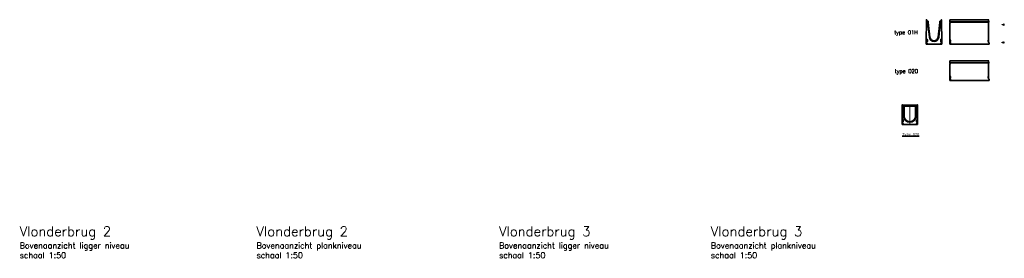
# Model space of a CAD drawing. Header units: metres. Extents: x 153805 to 212562, y 1698 to 57427.
# Tile 1 of 24: x 153805 to 179180, y 7564 to 13709. Entities that reach past the tile are written whole.
import ezdxf

# ---------------------------------------------------------------- set-up
doc = ezdxf.new("R2010")
doc.units = ezdxf.units.M
for name, color, linetype, lineweight in [('N-WE-RI-HWA_GOOT_LIJNGOOT-G gesloten', 1, 'Continuous', 35), ('N-WE-RI-HWA_GOOT_ROOSTERGOOT-G', 150, 'Continuous', 35), ('N-WE-SC-STAALVORM-G', 140, 'Continuous', 25), ('X-XX-AL-CONSTRUCTIELIJN-G', 7, 'Continuous', 18), ('X-XX-AL-VERWIJZING_DOORSNEDE-T35', 50, 'Continuous', 35)]:
    doc.layers.add(name, color=color, linetype=linetype, lineweight=lineweight)
doc.layers.add('tt00_tekst', color=7, linetype='Continuous')
doc.styles.add('NLCS-ISO-M20-T35', font='NLCS-ISO.ttf', dxfattribs={"height": 0.07})
doc.styles.add('ROMANS', font='romans.shx')

# ---------------------------------------------------------------- blocks, each defined once
blk = doc.blocks.new('FF S 300 type 020_drsn')
at = {"layer": 'N-WE-RI-HWA_GOOT_LIJNGOOT-G gesloten'}
for p, q in [((-991, 654), (-981, 2115)), ((-981, 2147), (-980, 2190)), ((-981, 2147), (-855, 2147)), ((-981, 2138), (-981, 2147)), ((-855, 2138), (-981, 2138)), ((-981, 2132), (-981, 2138)), ((-981, 2132), (-855, 2132)), ((-981, 2115), (-981, 2132)), ((-855, 2115), (-981, 2115)), ((-980, 2225), (-980, 2275)), ((-980, 2275), (-963, 2275)), ((-980, 2225), (-746, 2225)), ((-980, 2208), (-980, 2225)), ((-746, 2208), (-980, 2208)), ((-980, 2199), (-980, 2208)), ((-980, 2199), (-746, 2199)), ((-980, 2190), (-980, 2199)), ((-746, 2190), (-980, 2190)), ((-976, 2275), (-976, 2537)), ((-963, 2537), (-976, 2537)), ((-963, 2350), (-963, 2537)), ((-963, 2275), (-963, 2350)), ((-963, 2350), (-959, 2350)), ((-962, 2537), (-950, 2537)), ((-962, 2537), (-962, 2362)), ((-950, 2362), (-962, 2362)), ((-950, 2537), (-950, 2362)), ((-950, 2519), (-920, 2417)), ((-932, 2413), (-950, 2476)), ((-936, 2400), (-950, 2395)), ((-950, 2391), (-948, 2391)), ((-948, 2391), (-929, 2390)), ((-776, 2350), (-938, 2350)), ((-938, 2350), (-938, 2338)), ((-938, 2338), (-776, 2338)), ((-929, 2390), (-936, 2400)), ((-855, 2147), (-855, 2138)), ((-855, 2138), (-855, 2132)), ((-855, 2132), (-855, 2115)), ((-811, 1082), (-818, 2079)), ((-801, 2079), (-818, 2079)), ((-801, 2079), (-794, 1082)), ((-795, 2079), (-801, 2079)), ((-788, 1082), (-795, 2079)), ((-787, 2079), (-795, 2079)), ((-787, 2079), (-780, 1082)), ((-776, 2338), (-776, 2350)), ((-763, 2325), (-763, 2275)), ((-763, 2325), (-750, 2325)), ((-763, 2275), (-746, 2275)), ((-750, 2325), (-750, 2275)), ((-750, 2309), (-750, 2301)), ((-750, 2301), (-750, 2301)), ((-746, 2275), (-746, 2225)), ((-746, 2225), (-746, 2208)), ((-746, 2208), (-746, 2199)), ((-746, 2199), (-746, 2190)), ((-746, 2190), (-738, 1083)), ((746, 2190), (738, 1083)), ((746, 2275), (746, 2225)), ((746, 2275), (763, 2275)), ((980, 2225), (746, 2225)), ((746, 2225), (746, 2208)), ((746, 2208), (980, 2208)), ((746, 2208), (746, 2199)), ((980, 2199), (746, 2199)), ((746, 2199), (746, 2190)), ((746, 2190), (980, 2190)), ((750, 2325), (750, 2275)), ((763, 2325), (750, 2325)), ((750, 2309), (750, 2301)), ((750, 2301), (750, 2301)), ((763, 2275), (763, 2325)), ((776, 2350), (938, 2350)), ((776, 2338), (776, 2350)), ((776, 2338), (938, 2338)), ((787, 2079), (780, 1082)), ((787, 2079), (795, 2079)), ((788, 1082), (795, 2079)), ((801, 2079), (794, 1082)), ((795, 2079), (801, 2079)), ((801, 2079), (818, 2079)), ((811, 1082), (818, 2079)), ((855, 2147), (855, 2138)), ((981, 2147), (855, 2147)), ((855, 2138), (855, 2132)), ((855, 2138), (981, 2138)), ((855, 2132), (855, 2115)), ((981, 2132), (855, 2132)), ((855, 2115), (981, 2115)), ((950, 2519), (920, 2417)), ((929, 2390), (936, 2400)), ((948, 2391), (929, 2390)), ((932, 2413), (950, 2476)), ((936, 2400), (950, 2395)), ((938, 2350), (938, 2338)), ((948, 2391), (950, 2391)), ((962, 2537), (950, 2537)), ((950, 2537), (950, 2362)), ((950, 2362), (962, 2362)), ((963, 2350), (959, 2350)), ((962, 2537), (962, 2362)), ((963, 2350), (963, 2537)), ((963, 2537), (976, 2537)), ((963, 2350), (963, 2275)), ((963, 2275), (980, 2275)), ((976, 2275), (976, 2537)), ((980, 2225), (980, 2275)), ((980, 2208), (980, 2225)), ((980, 2199), (980, 2208)), ((980, 2190), (980, 2199)), ((981, 2147), (980, 2190)), ((981, 2138), (981, 2147)), ((981, 2132), (981, 2138)), ((981, 2115), (981, 2132)), ((991, 654), (981, 2115)), ((-994, 197), (-996, 0)), ((-996, 0), (-798, 0)), ((-994, 292), (-993, 316)), ((-911, 292), (-994, 292)), ((-994, 268), (-994, 292)), ((-994, 268), (-727, 0)), ((-994, 243), (-994, 268)), ((-753, 0), (-994, 243)), ((-994, 223), (-994, 243)), ((-994, 223), (-773, 0)), ((-994, 197), (-994, 223)), ((-798, 0), (-994, 197)), ((-993, 358), (-992, 457)), ((-993, 358), (-939, 358)), ((-993, 320), (-993, 358)), ((-915, 320), (-993, 320)), ((-993, 316), (-993, 320)), ((-993, 316), (-911, 316)), ((-992, 578), (-991, 654)), ((-917, 578), (-992, 578)), ((-992, 470), (-992, 578)), ((-992, 470), (-935, 470)), ((-992, 457), (-992, 470)), ((-939, 457), (-992, 457)), ((-991, 654), (-912, 654)), ((-939, 457), (-935, 470)), ((-925, 460), (-939, 457)), ((-939, 358), (-939, 457)), ((-915, 320), (-939, 358)), ((-939, 358), (-901, 335)), ((-929, 487), (-917, 578)), ((-911, 316), (-915, 320)), ((-911, 316), (-911, 292)), ((-897, 510), (-901, 477)), ((-901, 477), (-901, 335)), ((-901, 335), (-897, 330)), ((-897, 573), (-881, 578)), ((-897, 510), (-873, 510)), ((-897, 330), (-897, 510)), ((-897, 330), (-873, 330)), ((-873, 510), (-873, 330)), ((-794, 1082), (-811, 1082)), ((-773, 0), (-798, 0)), ((-788, 1082), (-794, 1082)), ((-780, 1082), (-788, 1082)), ((-773, 0), (-753, 0)), ((-727, 0), (-753, 0)), ((727, 0), (-727, 0)), ((994, 268), (727, 0)), ((727, 0), (753, 0)), ((753, 0), (994, 243)), ((773, 0), (753, 0)), ((994, 223), (773, 0)), ((773, 0), (798, 0)), ((780, 1082), (788, 1082)), ((788, 1082), (794, 1082)), ((794, 1082), (811, 1082)), ((798, 0), (994, 197)), ((996, 0), (798, 0)), ((873, 510), (873, 330)), ((897, 510), (873, 510)), ((897, 330), (873, 330)), ((897, 573), (881, 578)), ((897, 330), (897, 510)), ((897, 510), (901, 477)), ((901, 335), (897, 330)), ((901, 477), (901, 335)), ((939, 358), (901, 335)), ((911, 316), (915, 320)), ((911, 316), (911, 292)), ((993, 316), (911, 316)), ((911, 292), (994, 292)), ((991, 654), (912, 654)), ((915, 320), (939, 358)), ((915, 320), (993, 320)), ((917, 578), (992, 578)), ((929, 487), (917, 578)), ((925, 460), (939, 457)), ((992, 470), (935, 470)), ((939, 457), (935, 470)), ((939, 358), (939, 457)), ((939, 457), (992, 457)), ((993, 358), (939, 358)), ((992, 578), (991, 654)), ((992, 470), (992, 578)), ((992, 457), (992, 470)), ((993, 358), (992, 457)), ((993, 320), (993, 358)), ((993, 316), (993, 320)), ((994, 292), (993, 316)), ((994, 268), (994, 292)), ((994, 243), (994, 268)), ((994, 223), (994, 243)), ((994, 197), (994, 223)), ((994, 197), (996, 0))]:
    blk.add_line(p, q, dxfattribs=at)
for centre, radius, start, end in [((-963, 2537), 12.8, 0, 180), ((963, 2537), 12.8, 0, 180), ((-963, 2537), 0.25, 0, 180), ((-938, 2362), 25, 180, 210), ((-938, 2362), 25, 210.06631, 270), ((-938, 2362), 12.5, 180, 270), ((-944, 2410), 12.5, 306.8699, 16.12457), ((-944, 2410), 25, 306.8699, 16.38957), ((-855, 2079), 68.3, 0.4, 90), ((-855, 2079), 59.6, 0.4, 90), ((-855, 2079), 53.8, 0.4, 90), ((-855, 2079), 36.5, 0.4, 90), ((-776, 2325), 25, 0, 90), ((-776, 2325), 12.6, 0, 90), ((776, 2325), 25, 90, 180), ((776, 2325), 12.6, 90, 180), ((855, 2079), 68.3, 90, 179.6), ((855, 2079), 59.6, 90, 179.6), ((855, 2079), 53.8, 90, 179.6), ((855, 2079), 36.5, 90, 179.6), ((944, 2410), 25, 163.61043, 233.1301), ((944, 2410), 12.5, 163.87543, 233.1301), ((938, 2362), 12.5, 270, 0), ((938, 2362), 25, 270, 329.93369), ((938, 2362), 25, 330, 0), ((963, 2537), 0.25, 0, 180), ((-1014, 382), 118, 41.48708, 48.51292), ((-931, 437), 49.9, 52.49185, 87.50815), ((-925, 505), 74.1, 68.02015, 83.95918), ((-917, 337), 16.4, 277.47445, 352.52555), ((-1419, 521), 524, 5.75865, 14.67628), ((-1251, 470), 386, 16.19596, 28.38631), ((0, 1088), 811, 180.4, 359.6), ((0, 1088), 794, 180.4, 359.6), ((0, 1088), 788, 180.4, 359.6), ((0, 1088), 780, 180.4, 359.6), ((0, 1088), 738, 180.4, 359.6), ((1251, 470), 386, 151.61369, 163.80404), ((1419, 521), 524, 165.32372, 174.24135), ((925, 505), 74.1, 96.04082, 111.97985), ((931, 437), 49.9, 92.49185, 127.50815), ((917, 337), 16.4, 187.47445, 262.52555), ((1014, 382), 118, 131.48708, 138.51292)]:
    blk.add_arc(centre, radius, start, end, dxfattribs=at)
for centre, major_axis, ratio, start_param, end_param in [((-939, 496), (0, 27.5), 0.3639702, 3.4906585, 4.3633231), ((-939, 486), (40, 0), 0.6868694, 5.0614548, 5.9341195), ((-1003, 654), (0, 220), 0.4136025, 4.3633231, 4.712389), ((-916, 335), (-31.8, 31.8), 0.8891265, 2.4148176, 3.8683677), ((-916, 335), (16.1, -16.1), 0.6590564, 5.5564103, 7.0099604), ((-932, 458), (20, 152), 0.1953565, 5.0845216, 5.593869), ((-932, 458), (21, 161), 0.3394005, 5.0845216, 5.593869), ((932, 458), (-21, 161), 0.3394005, 0.6893163, 1.1986637), ((916, 335), (31.8, 31.8), 0.8891265, 2.4148176, 3.8683677), ((932, 458), (-20, 152), 0.1953565, 0.6893163, 1.1986637), ((916, 335), (16.1, 16.1), 0.6590564, 2.4148176, 3.8683677), ((939, 486), (40, 0), 0.6868694, 3.4906585, 4.3633231), ((1003, 654), (0, 220), 0.4136025, 1.5707963, 1.9198622), ((939, 496), (0, 27.5), 0.3639702, 1.9198622, 2.7925268)]:
    blk.add_ellipse(centre, major_axis=major_axis, ratio=ratio, start_param=start_param, end_param=end_param, dxfattribs=at)
at = {"layer": 'X-XX-AL-CONSTRUCTIELIJN-G'}
for p, q in [((0, 2550), (0, 0)), ((-750, 2350), (750, 2350))]:
    blk.add_line(p, q, dxfattribs=at)

msp = doc.modelspace()

# ---------------------------------------------------------------- linework, layer by layer
at = {"flags": 128}
msp.add_lwpolyline([(176598.2, 11227.7, 0.9930429), (176893.4, 11227.7), (176894.9, 11449.2), (176895, 11466.1), (176895.9, 11466.1), (176895.9, 11476.1), (176895.9, 11476.1), (176595.6, 11475.9), (176595.7, 11466.1), (176596.5, 11466.1), (176596.6, 11449.2)], format="xyb", close=True, dxfattribs=at)
at = {"layer": 'N-WE-RI-HWA_GOOT_ROOSTERGOOT-G'}
for p, q in [((177176.4, 13706.5), (177174, 13706.5)), ((177174, 13654), (177174, 13706.5)), ((177176.4, 13669), (177176.4, 13706.5)), ((177176.6, 13706.5), (177176.6, 13671.4)), ((177176.6, 13706.5), (177179, 13706.5)), ((177179, 13706.5), (177179, 13671.4)), ((177185.1, 13682.5), (177179, 13702.8)), ((177553, 13682.5), (177559, 13702.8)), ((177561.4, 13706.5), (177559, 13706.5)), ((177559, 13706.5), (177559, 13671.4)), ((177561.4, 13706.5), (177561.4, 13671.4)), ((177561.6, 13706.5), (177564, 13706.5)), ((177561.6, 13669), (177561.6, 13706.5)), ((177564, 13654), (177564, 13706.5)), ((178026.8, 13707.9), (177779.6, 13707.9)), ((177779.6, 13705.4), (177779.6, 13707.9)), ((177779.6, 13653), (177779.6, 13705.4)), ((177779.6, 13705.4), (178776.6, 13705.4)), ((178026.8, 13707.9), (178028.1, 13706.4)), ((178028.1, 13706.4), (178029.3, 13707.9)), ((178526.8, 13707.9), (178029.3, 13707.9)), ((178776.6, 13707.9), (178529.3, 13707.9)), ((178776.6, 13705.4), (178776.6, 13707.9)), ((178776.6, 13653), (178776.6, 13705.4)), ((178777.8, 13703.9), (178776.6, 13705.4)), ((178779.1, 13705.4), (178777.8, 13703.9)), ((177170.4, 13209.7), (177173.3, 13622)), ((177173.3, 13625.5), (177173.4, 13626.6)), ((177200.9, 13625.5), (177173.3, 13625.5)), ((177173.3, 13625.5), (177173.3, 13622)), ((177173.3, 13622), (177200.9, 13622)), ((177173.4, 13638.8), (177173.5, 13640.5)), ((177220.3, 13638.8), (177173.4, 13638.8)), ((177173.4, 13638.8), (177173.4, 13637)), ((177173.4, 13637), (177220.5, 13637)), ((177173.4, 13628.4), (177173.4, 13637)), ((177200.9, 13628.4), (177173.4, 13628.4)), ((177173.4, 13628.4), (177173.4, 13626.6)), ((177173.4, 13626.6), (177200.9, 13626.6)), ((177173.5, 13654), (177176.4, 13654)), ((177173.5, 13647.3), (177173.5, 13654)), ((177173.5, 13644), (177173.5, 13647.3)), ((177219.7, 13644), (177173.5, 13644)), ((177173.5, 13644), (177173.5, 13640.5)), ((177173.5, 13640.5), (177220.1, 13640.5)), ((177176.4, 13654), (177176.4, 13669)), ((177176.4, 13669), (177177.2, 13669)), ((177179, 13671.4), (177176.6, 13671.4)), ((177178.6, 13667.5), (177178.6, 13667.5)), ((177179, 13701.3), (177185.1, 13682.5)), ((177182.8, 13681.8), (177179, 13693.7)), ((177181.9, 13678.9), (177179, 13678)), ((177179, 13677.2), (177179.4, 13677.2)), ((177179.4, 13677.2), (177183.3, 13677)), ((177180.6, 13666.6), (177181.3, 13666.6)), ((177181.4, 13669), (177181.4, 13666.6)), ((177214.2, 13669), (177181.4, 13669)), ((177214.2, 13666.6), (177181.4, 13666.6)), ((177181.5, 13666.5), (177213.9, 13666.5)), ((177183.3, 13677), (177181.9, 13678.9)), ((177190.5, 13666.6), (177190.5, 13666.5)), ((177192.8, 13666.5), (177192.8, 13666.6)), ((177194.6, 13666.6), (177194.6, 13666.5)), ((177200.9, 13626.6), (177200.9, 13628.4)), ((177200.9, 13626.6), (177200.9, 13625.5)), ((177200.9, 13625.5), (177200.9, 13622)), ((177202.6, 13666.5), (177202.6, 13666.6)), ((177206.6, 13666.5), (177206.6, 13666.6)), ((177211.6, 13615.9), (177208.2, 13615.5)), ((177208.2, 13615.5), (177249.4, 13256)), ((177212.8, 13616.1), (177211.6, 13615.9)), ((177252.8, 13256.4), (177211.6, 13615.9)), ((177212.7, 13666.5), (177212.7, 13666.6)), ((177212.8, 13616.1), (177214.5, 13616.3)), ((177212.8, 13616.1), (177253.9, 13256.6)), ((177213.7, 13666.5), (177213.7, 13666.6)), ((177214.2, 13666.6), (177214.2, 13669)), ((177255.7, 13256.8), (177214.5, 13616.3)), ((177216.2, 13665.1), (177216.5, 13665.1)), ((177216.4, 13664), (177216.4, 13654)), ((177216.4, 13654), (177219.4, 13654)), ((177216.5, 13663.6), (177216.5, 13663.9)), ((177216.6, 13663.6), (177216.5, 13663.6)), ((177216.5, 13659.3), (177216.6, 13659.3)), ((177216.5, 13654), (177216.5, 13659.3)), ((177216.6, 13664.2), (177219, 13664.2)), ((177216.6, 13664.2), (177216.6, 13654)), ((177219, 13664.2), (177219, 13654)), ((177219.4, 13654), (177219.4, 13647.3)), ((177219.4, 13647.3), (177219.7, 13644)), ((177220.1, 13640.5), (177219.7, 13644)), ((177220.1, 13640.5), (177220.3, 13638.8)), ((177220.5, 13637), (177220.3, 13638.8)), ((177220.5, 13637), (177264, 13257.7)), ((177517.5, 13637), (177474.1, 13257.7)), ((177482.4, 13256.8), (177523.6, 13616.3)), ((177525.3, 13616.1), (177484.1, 13256.6)), ((177485.3, 13256.4), (177526.4, 13615.9)), ((177529.9, 13615.5), (177488.7, 13256)), ((177517.5, 13637), (177517.7, 13638.8)), ((177564.6, 13637), (177517.5, 13637)), ((177517.9, 13640.5), (177517.7, 13638.8)), ((177517.7, 13638.8), (177564.6, 13638.8)), ((177517.9, 13640.5), (177518.3, 13644)), ((177564.6, 13640.5), (177517.9, 13640.5)), ((177518.7, 13647.3), (177518.3, 13644)), ((177518.3, 13644), (177564.6, 13644)), ((177518.7, 13654), (177518.7, 13647.3)), ((177518.7, 13654), (177521.6, 13654)), ((177521.4, 13664.2), (177519, 13664.2)), ((177519, 13664.2), (177519, 13654)), ((177521.4, 13664.2), (177521.4, 13654)), ((177521.6, 13663.6), (177521.4, 13663.6)), ((177521.4, 13659.3), (177521.6, 13659.3)), ((177521.6, 13665.1), (177521.9, 13665.1)), ((177521.6, 13654), (177521.6, 13664)), ((177521.6, 13663.9), (177521.6, 13663.6)), ((177521.6, 13659.3), (177521.6, 13654)), ((177525.3, 13616.1), (177523.6, 13616.3)), ((177523.8, 13666.6), (177523.8, 13669)), ((177523.8, 13669), (177556.6, 13669)), ((177523.8, 13666.6), (177556.6, 13666.6)), ((177524.1, 13666.5), (177556.5, 13666.5)), ((177524.3, 13666.5), (177524.3, 13666.6)), ((177525.3, 13666.5), (177525.3, 13666.6)), ((177525.3, 13616.1), (177526.4, 13615.9)), ((177526.4, 13615.9), (177529.9, 13615.5)), ((177531.5, 13666.5), (177531.5, 13666.6)), ((177535.4, 13666.5), (177535.4, 13666.6)), ((177537.1, 13626.6), (177537.1, 13628.4)), ((177537.1, 13628.4), (177564.7, 13628.4)), ((177537.1, 13626.6), (177537.1, 13625.5)), ((177564.7, 13626.6), (177537.1, 13626.6)), ((177537.1, 13625.5), (177564.7, 13625.5)), ((177537.1, 13625.5), (177537.1, 13622)), ((177564.7, 13622), (177537.1, 13622)), ((177543.4, 13666.6), (177543.4, 13666.5)), ((177545.2, 13666.5), (177545.2, 13666.6)), ((177547.6, 13666.5), (177547.6, 13666.6)), ((177559, 13701.3), (177553, 13682.5)), ((177554.7, 13677), (177556.2, 13678.9)), ((177558.7, 13677.2), (177554.7, 13677)), ((177555.3, 13681.8), (177559, 13693.7)), ((177556.2, 13678.9), (177559, 13678)), ((177556.6, 13669), (177556.6, 13666.6)), ((177557.4, 13666.6), (177556.8, 13666.6)), ((177558.7, 13677.2), (177559, 13677.2)), ((177559, 13671.4), (177561.4, 13671.4)), ((177559.5, 13667.5), (177559.5, 13667.5)), ((177561.6, 13669), (177560.9, 13669)), ((177561.6, 13669), (177561.6, 13654)), ((177561.6, 13654), (177564.6, 13654)), ((177564.6, 13647.3), (177564.6, 13654)), ((177564.6, 13644), (177564.6, 13647.3)), ((177564.6, 13644), (177564.6, 13640.5)), ((177564.6, 13638.8), (177564.6, 13640.5)), ((177564.6, 13638.8), (177564.6, 13637)), ((177564.7, 13628.4), (177564.6, 13637)), ((177564.7, 13628.4), (177564.7, 13626.6)), ((177564.7, 13625.5), (177564.7, 13626.6)), ((177564.7, 13625.5), (177564.7, 13622)), ((177567.6, 13209.7), (177564.7, 13622)), ((177779.1, 13667.9), (177779.6, 13667.9)), ((177779.1, 13667.9), (177779.1, 13653)), ((178777.1, 13653), (177779.1, 13653)), ((177779.1, 13646.2), (177779.1, 13653)), ((177779.1, 13642.9), (177779.1, 13646.2)), ((177779.1, 13646.2), (178777.1, 13646.2)), ((177780.1, 13208.7), (177780.1, 13621)), ((177784.1, 13637.7), (177781.1, 13639.5)), ((177782.1, 13624.4), (177784.1, 13625.6)), ((177785.1, 13627.3), (177785.1, 13636)), ((178771.1, 13627.3), (178771.1, 13636)), ((178772.1, 13637.7), (178775.1, 13639.5)), ((178774.1, 13624.4), (178772.1, 13625.6)), ((178776.1, 13208.7), (178776.1, 13621)), ((178776.6, 13667.9), (178777.1, 13667.9)), ((178777.1, 13653), (178777.1, 13667.9)), ((178777.1, 13646.2), (178777.1, 13653)), ((178777.1, 13642.9), (178777.1, 13646.2)), ((177170.3, 13194.7), (177170.4, 13209.7)), ((177170.4, 13209.7), (177190.3, 13209.7)), ((177252.8, 13256.4), (177249.4, 13256)), ((177253.9, 13256.6), (177252.8, 13256.4)), ((177253.9, 13256.6), (177255.7, 13256.8)), ((177484.1, 13256.6), (177482.4, 13256.8)), ((177484.1, 13256.6), (177485.3, 13256.4)), ((177485.3, 13256.4), (177488.7, 13256)), ((177567.6, 13209.7), (177547.8, 13209.7)), ((177567.7, 13194.7), (177567.6, 13209.7)), ((177780.1, 13208.7), (177780.1, 13193.5)), ((178776.1, 13208.7), (178776.1, 13193.5)), ((177169.5, 13079), (177169.8, 13113.4)), ((177204, 13079), (177169.5, 13079)), ((177169.9, 13127.6), (177169.8, 13122.5)), ((177169.8, 13122.5), (177213, 13079)), ((177169.8, 13118.6), (177169.8, 13122.5)), ((177209.1, 13079), (177169.8, 13118.6)), ((177169.8, 13118.6), (177169.8, 13113.4)), ((177169.8, 13113.4), (177204, 13079)), ((177169.9, 13137.5), (177170, 13142.2)), ((177190.5, 13137.5), (177169.9, 13137.5)), ((177169.9, 13127.6), (177169.9, 13137.5)), ((177218.2, 13079), (177169.9, 13127.6)), ((177170, 13150.6), (177170.2, 13170.3)), ((177170, 13150.6), (177184.9, 13150.6)), ((177170, 13143.1), (177170, 13150.6)), ((177189.6, 13143.1), (177170, 13143.1)), ((177170, 13142.2), (177170, 13143.1)), ((177170, 13142.2), (177190.5, 13142.2)), ((177170.2, 13173), (177170.3, 13194.7)), ((177170.2, 13173), (177185.6, 13173)), ((177170.2, 13170.3), (177170.2, 13173)), ((177184.9, 13170.3), (177170.2, 13170.3)), ((177189.2, 13194.7), (177170.3, 13194.7)), ((177184.9, 13170.3), (177185.6, 13173)), ((177187.6, 13171), (177184.9, 13170.3)), ((177184.9, 13150.6), (177184.9, 13170.3)), ((177189.6, 13143.1), (177184.9, 13150.6)), ((177184.9, 13150.6), (177192.4, 13145.9)), ((177186.8, 13176.3), (177189.2, 13194.7)), ((177190.5, 13142.2), (177189.6, 13143.1)), ((177190.5, 13142.2), (177190.5, 13137.5)), ((177193.3, 13181), (177192.4, 13174.3)), ((177192.4, 13174.3), (177192.4, 13145.9)), ((177192.4, 13145.9), (177193.3, 13145)), ((177193.2, 13193.7), (177196.5, 13194.5)), ((177193.3, 13181), (177198, 13181)), ((177193.3, 13145), (177193.3, 13181)), ((177193.3, 13145), (177198, 13145)), ((177198, 13181), (177198, 13145)), ((177204, 13079), (177209.1, 13079)), ((177209.1, 13079), (177213, 13079)), ((177213, 13079), (177218.2, 13079)), ((177218.2, 13079), (177519.9, 13079)), ((177519.9, 13079), (177568.2, 13127.6)), ((177525, 13079), (177519.9, 13079)), ((177568.2, 13122.5), (177525, 13079)), ((177528.9, 13079), (177525, 13079)), ((177528.9, 13079), (177568.3, 13118.6)), ((177534.1, 13079), (177528.9, 13079)), ((177568.3, 13113.4), (177534.1, 13079)), ((177534.1, 13079), (177568.5, 13079)), ((177544.8, 13181), (177540.1, 13181)), ((177540.1, 13181), (177540.1, 13145)), ((177544.8, 13145), (177540.1, 13145)), ((177544.9, 13193.7), (177541.5, 13194.5)), ((177544.8, 13145), (177544.8, 13181)), ((177544.8, 13181), (177545.6, 13174.3)), ((177545.6, 13145.9), (177544.8, 13145)), ((177545.6, 13174.3), (177545.6, 13145.9)), ((177553.2, 13150.6), (177545.6, 13145.9)), ((177547.6, 13142.2), (177548.5, 13143.1)), ((177547.6, 13142.2), (177547.6, 13137.5)), ((177568.1, 13142.2), (177547.6, 13142.2)), ((177547.6, 13137.5), (177568.1, 13137.5)), ((177548.5, 13143.1), (177553.2, 13150.6)), ((177548.5, 13143.1), (177568.1, 13143.1)), ((177548.9, 13194.7), (177567.7, 13194.7)), ((177551.3, 13176.3), (177548.9, 13194.7)), ((177550.4, 13171), (177553.2, 13170.3)), ((177567.9, 13173), (177552.5, 13173)), ((177553.2, 13170.3), (177552.5, 13173)), ((177553.2, 13150.6), (177553.2, 13170.3)), ((177553.2, 13170.3), (177567.9, 13170.3)), ((177568, 13150.6), (177553.2, 13150.6)), ((177567.9, 13173), (177567.7, 13194.7)), ((177567.9, 13170.3), (177567.9, 13173)), ((177568, 13150.6), (177567.9, 13170.3)), ((177568.1, 13143.1), (177568, 13150.6)), ((177568.1, 13142.2), (177568.1, 13143.1)), ((177568.1, 13137.5), (177568.1, 13142.2)), ((177568.2, 13127.6), (177568.1, 13137.5)), ((177568.2, 13127.6), (177568.2, 13122.5)), ((177568.3, 13118.6), (177568.2, 13122.5)), ((177568.3, 13118.6), (177568.3, 13113.4)), ((177568.5, 13079), (177568.3, 13113.4)), ((177780.1, 13193.5), (177780.1, 13180)), ((177783.4, 13180), (177780.1, 13180)), ((177780.1, 13180), (177780.1, 13144)), ((177783.4, 13144), (177780.1, 13144)), ((177780.1, 13144), (177780.1, 13136.4)), ((177780.1, 13131.6), (177780.1, 13136.4)), ((177780.1, 13131.6), (177780.1, 13077.9)), ((177780.1, 13077.9), (177782.4, 13077.9)), ((177788.7, 13122.5), (177782.4, 13126.5)), ((177782.4, 13077.9), (177782.4, 13126.5)), ((177788.7, 13077.9), (177782.4, 13077.9)), ((177790.6, 13172), (177782.7, 13193.6)), ((177783.4, 13180), (177785.8, 13173.3)), ((177783.4, 13144), (177783.4, 13180)), ((177785.8, 13144.8), (177783.4, 13144)), ((177783.4, 13141.1), (177785.8, 13142)), ((177785.8, 13173.3), (177785.8, 13144.8)), ((177785.8, 13173.3), (177790.6, 13170)), ((177788.7, 13122.5), (177788.7, 13077.9)), ((177788.7, 13077.9), (177791.1, 13077.9)), ((177791.1, 13149.5), (177791.1, 13169.3)), ((177791.1, 13117.4), (177791.1, 13077.9)), ((177791.1, 13077.9), (178787.1, 13077.9)), ((178765.1, 13149.5), (178765.1, 13169.3)), ((178765.6, 13172), (178773.4, 13193.6)), ((178770.3, 13173.3), (178765.6, 13170)), ((178772.8, 13180), (178770.3, 13173.3)), ((178770.3, 13173.3), (178770.3, 13144.8)), ((178770.3, 13144.8), (178772.8, 13144)), ((178772.8, 13141.1), (178770.3, 13142)), ((178772.8, 13144), (178772.8, 13180)), ((178772.8, 13180), (178776.1, 13180)), ((178772.8, 13144), (178776.1, 13144)), ((178776.1, 13193.5), (178776.1, 13180)), ((178776.1, 13180), (178776.1, 13144)), ((178776.1, 13144), (178776.1, 13136.4)), ((178776.1, 13126.6), (178776.1, 13136.4)), ((178784.7, 13117.5), (178778.4, 13121.5)), ((178787.1, 13077.9), (178787.1, 13112.4)), ((177779.2, 12611.7), (177779.7, 12611.7)), ((177779.2, 12611.7), (177779.2, 12596.7)), ((177779.2, 12586.7), (177779.2, 12596.7)), ((178777.2, 12596.7), (177779.2, 12596.7)), ((178027, 12651.7), (177779.7, 12651.7)), ((177779.7, 12649.2), (177779.7, 12651.7)), ((177779.7, 12649.2), (178776.7, 12649.2)), ((177779.7, 12596.7), (177779.7, 12649.2)), ((177780.2, 12272.4), (177780.2, 12564.7)), ((177784.2, 12581.5), (177781.2, 12583.2)), ((177782.2, 12568.2), (177784.2, 12569.3)), ((177785.2, 12571.1), (177785.2, 12579.8)), ((178027, 12651.7), (178028.2, 12650.2)), ((178028.2, 12650.2), (178029.5, 12651.7)), ((178527, 12651.7), (178029.5, 12651.7)), ((178776.7, 12651.7), (178529.5, 12651.7)), ((178771.2, 12571.1), (178771.2, 12579.8)), ((178772.2, 12581.5), (178775.2, 12583.2)), ((178774.2, 12568.2), (178772.2, 12569.3)), ((178776.2, 12272.4), (178776.2, 12564.7)), ((178776.7, 12649.2), (178776.7, 12651.7)), ((178778, 12647.7), (178776.7, 12649.2)), ((178776.7, 12596.7), (178776.7, 12649.2)), ((178776.7, 12611.7), (178777.2, 12611.7)), ((178777.2, 12596.7), (178777.2, 12611.7)), ((178777.2, 12586.7), (178777.2, 12596.7)), ((178779.2, 12649.2), (178778, 12647.7)), ((177780.2, 12272.4), (177780.2, 12257.3)), ((177780.2, 12257.3), (177780.2, 12243.7)), ((177783.5, 12243.7), (177780.2, 12243.7)), ((177780.2, 12243.7), (177780.2, 12207.7)), ((177783.5, 12207.7), (177780.2, 12207.7)), ((177780.2, 12207.7), (177780.2, 12200.2)), ((177780.2, 12195.3), (177780.2, 12200.2)), ((177780.2, 12195.3), (177780.2, 12141.7)), ((177788.9, 12186.3), (177782.6, 12190.2)), ((177782.6, 12141.7), (177782.6, 12190.2)), ((177790.8, 12235.8), (177782.9, 12257.4)), ((177783.5, 12243.7), (177786, 12237)), ((177783.5, 12207.7), (177783.5, 12243.7)), ((177786, 12208.6), (177783.5, 12207.7)), ((177783.5, 12204.9), (177786, 12205.8)), ((177786, 12237), (177786, 12208.6)), ((177786, 12237), (177790.8, 12233.7)), ((177788.9, 12186.3), (177788.9, 12141.7)), ((177791.2, 12213.3), (177791.2, 12233)), ((177791.2, 12181.1), (177791.2, 12141.7)), ((178765.2, 12213.3), (178765.2, 12233)), ((178765.7, 12235.8), (178773.6, 12257.4)), ((178770.5, 12237), (178765.7, 12233.7)), ((178773, 12243.7), (178770.5, 12237)), ((178770.5, 12237), (178770.5, 12208.6)), ((178770.5, 12208.6), (178773, 12207.7)), ((178773, 12204.9), (178770.5, 12205.8)), ((178773, 12207.7), (178773, 12243.7)), ((178773, 12243.7), (178776.2, 12243.7)), ((178773, 12207.7), (178776.2, 12207.7)), ((178776.2, 12272.4), (178776.2, 12257.3)), ((178776.2, 12257.3), (178776.2, 12243.7)), ((178776.2, 12243.7), (178776.2, 12207.7)), ((178776.2, 12207.7), (178776.2, 12200.2)), ((178776.2, 12190.3), (178776.2, 12200.2)), ((178784.9, 12181.3), (178778.6, 12185.2)), ((177780.2, 12141.7), (177782.6, 12141.7)), ((177788.9, 12141.7), (177782.6, 12141.7)), ((177788.9, 12141.7), (177791.2, 12141.7)), ((177791.2, 12141.7), (178787.2, 12141.7)), ((178787.2, 12141.7), (178787.2, 12176.1))]:
    msp.add_line(p, q, dxfattribs=at)
at = {"layer": 'N-WE-RI-HWA_GOOT_ROOSTERGOOT-G', "flags": 128}
for points in [[(177781.4, 13192.6), (177781.1, 13192.7), (177780.9, 13192.8), (177780.6, 13192.9), (177780.4, 13193), (177780.3, 13193.2), (177780.2, 13193.3), (177780.1, 13193.4), (177780.1, 13193.5)], [(177785.8, 13142), (177785.9, 13142.1), (177786, 13142.2), (177786.1, 13142.4), (177786.1, 13142.7), (177786.2, 13143), (177786.1, 13143.3), (177786.1, 13143.6), (177786, 13144), (177785.9, 13144.4), (177785.8, 13144.8)], [(178770.3, 13142), (178770.2, 13142.1), (178770.1, 13142.2), (178770.1, 13142.4), (178770, 13142.7), (178770, 13143), (178770, 13143.3), (178770.1, 13143.6), (178770.1, 13144), (178770.2, 13144.4), (178770.3, 13144.8)], [(178774.7, 13192.6), (178775, 13192.7), (178775.3, 13192.8), (178775.5, 13192.9), (178775.7, 13193), (178775.9, 13193.2), (178776, 13193.3), (178776.1, 13193.4), (178776.1, 13193.5)], [(177781.6, 12256.4), (177781.3, 12256.5), (177781, 12256.6), (177780.8, 12256.7), (177780.6, 12256.8), (177780.4, 12256.9), (177780.3, 12257), (177780.3, 12257.1), (177780.2, 12257.3)], [(177786, 12205.8), (177786.1, 12205.9), (177786.2, 12206), (177786.3, 12206.2), (177786.3, 12206.4), (177786.3, 12206.7), (177786.3, 12207), (177786.3, 12207.4), (177786.2, 12207.8), (177786.1, 12208.2), (177786, 12208.6)], [(178770.5, 12205.8), (178770.4, 12205.9), (178770.3, 12206), (178770.2, 12206.2), (178770.2, 12206.4), (178770.2, 12206.7), (178770.2, 12207), (178770.2, 12207.4), (178770.3, 12207.8), (178770.4, 12208.2), (178770.5, 12208.6)], [(178774.9, 12256.4), (178775.2, 12256.5), (178775.5, 12256.6), (178775.7, 12256.7), (178775.9, 12256.8), (178776, 12256.9), (178776.2, 12257), (178776.2, 12257.1), (178776.2, 12257.3)]]:
    msp.add_lwpolyline(points, dxfattribs=at)
at = {"layer": 'N-WE-RI-HWA_GOOT_ROOSTERGOOT-G'}
for centre, radius, start, end in [((177176.5, 13706.5), 2.5, 0, 180), ((177176.5, 13706.5), 0.1, 0, 180), ((177561.5, 13706.5), 2.5, 0, 180), ((177561.5, 13706.5), 0.1, 0, 180), ((177181.4, 13671.4), 4.8, 180, 270), ((177181.5, 13671.5), 4.99, 210.06631, 270), ((177181.4, 13671.4), 2.4, 180, 270), ((177181.4, 13665.5), 1.1, 97.73163, 110.10651), ((177181.4, 13665.5), 1.1, 89.99998, 97.73163), ((177180.3, 13681), 2.6, 306.8699, 17.56836), ((177180.3, 13681), 5, 306.8699, 17.89341), ((177190.5, 13664.1), 2.5, 90, 105.42057), ((177200.9, 13614.7), 13.7, 6.53, 90), ((177200.9, 13614.7), 11.9, 6.53, 90), ((177200.9, 13614.7), 10.8, 6.53, 90), ((177200.9, 13614.7), 7.3, 6.53, 90), ((177213.9, 13664), 2.51, 0, 90), ((177214.2, 13664.2), 4.8, 0, 90), ((177214.2, 13664.2), 2.4, 0, 90), ((177215.8, 13663.9), 0.7, 0, 28.21458), ((177523.8, 13664.2), 4.8, 90, 180), ((177523.8, 13664.2), 2.4, 90, 180), ((177524.1, 13664), 2.51, 90, 180), ((177522.3, 13663.9), 0.7, 151.78542, 180), ((177537.1, 13614.7), 13.7, 90, 173.47), ((177537.1, 13614.7), 11.9, 90, 173.47), ((177537.1, 13614.7), 10.8, 90, 173.47), ((177537.1, 13614.7), 7.3, 90, 173.47), ((177547.6, 13664.1), 2.5, 74.57943, 90), ((177557.7, 13681), 5, 162.10659, 233.1301), ((177557.7, 13681), 2.6, 162.43164, 233.1301), ((177556.5, 13671.5), 4.99, 270, 329.93369), ((177556.6, 13671.4), 2.4, 270, 0), ((177556.6, 13671.4), 4.8, 270, 0), ((177556.6, 13665.5), 1.1, 82.26837, 90.00002), ((177556.6, 13665.5), 1.1, 69.89349, 82.26837), ((177783.1, 13642.9), 4, 180, 240), ((177784.1, 13621), 4, 120, 180), ((177783.1, 13636), 2, 0, 60), ((177783.1, 13627.3), 2, 300, 0), ((178773.1, 13636), 2, 120, 180), ((178773.1, 13627.3), 2, 180, 240), ((178772.1, 13621), 4, 0, 60), ((178773.1, 13642.9), 4, 300, 0), ((177088.9, 13183.1), 104.9, 5.75865, 14.67628), ((177128.7, 13175.6), 70.4, 15.6055, 28.97678), ((177369, 13269.7), 120.5, 186.53, 353.47), ((177369, 13269.7), 117, 186.53, 353.47), ((177369, 13269.7), 115.8, 186.53, 353.47), ((177369, 13269.7), 114.1, 186.53, 353.47), ((177369, 13269.7), 105.8, 186.53, 353.47), ((177609.3, 13175.6), 70.4, 151.02322, 164.3945), ((177649.2, 13183.1), 104.9, 165.32372, 174.24135), ((177824.1, 13208.7), 44, 180, 200), ((177879.3, 13209.1), 99.2, 180.22946, 189.53607), ((178732.1, 13208.7), 44, 340, 0), ((178676.8, 13209.1), 99.2, 350.46393, 359.77054), ((177169.9, 13155.3), 23.7, 41.48708, 48.51292), ((177186.3, 13166.4), 9.97, 52.49185, 87.50815), ((177187.6, 13179.9), 14.8, 68.02015, 83.95918), ((177189.2, 13146.3), 3.27, 277.4033, 352.5967), ((177550.4, 13179.9), 14.8, 96.04082, 111.97985), ((177551.7, 13166.4), 9.97, 92.49185, 127.50815), ((177548.9, 13146.3), 3.27, 187.4033, 262.5967), ((177568.2, 13155.3), 23.7, 131.48708, 138.51292), ((177785.1, 13136.4), 5, 110, 180), ((177780.8, 13194.8), 2.21, 286.27925, 329.33793), ((177783.9, 13180.7), 7.73, 284.2784, 315.28259), ((177783.1, 13149.5), 8, 290, 0), ((177783.1, 13169.3), 8, 0, 20), ((177787.6, 13171), 3.14, 340.94064, 19.05936), ((178773.1, 13169.3), 8, 160, 180), ((178773.1, 13149.5), 8, 180, 250), ((178768.5, 13171), 3.14, 160.94064, 199.05936), ((178772.2, 13180.7), 7.73, 224.71741, 255.7216), ((178771.1, 13136.4), 5, 0, 70), ((178775.3, 13194.8), 2.21, 210.66207, 253.72075), ((177783.2, 12586.7), 4, 180, 240), ((177784.2, 12564.7), 4, 120, 180), ((177783.2, 12579.8), 2, 0, 60), ((177783.2, 12571.1), 2, 300, 0), ((178773.2, 12579.8), 2, 120, 180), ((178773.2, 12571.1), 2, 180, 240), ((178772.2, 12564.7), 4, 0, 60), ((178773.2, 12586.7), 4, 300, 0), ((177824.2, 12272.4), 44, 180, 200), ((177879.5, 12272.8), 99.2, 180.22946, 189.53607), ((177785.2, 12200.2), 5, 110, 180), ((177781, 12258.5), 2.21, 286.27925, 329.33793), ((177784.1, 12244.5), 7.73, 284.2784, 315.28259), ((177783.2, 12213.3), 8, 290, 0), ((177783.2, 12233), 8, 0, 20), ((177787.8, 12234.7), 3.14, 340.94064, 19.05936), ((178773.2, 12233), 8, 160, 180), ((178773.2, 12213.3), 8, 180, 250), ((178768.7, 12234.7), 3.14, 160.94064, 199.05936), ((178772.4, 12244.5), 7.73, 224.71741, 255.7216), ((178771.2, 12200.2), 5, 0, 70), ((178732.2, 12272.4), 44, 340, 0), ((178775.5, 12258.5), 2.21, 210.66207, 253.72075), ((178677, 12272.8), 99.2, 350.46393, 359.77054)]:
    msp.add_arc(centre, radius, start, end, dxfattribs=at)
for centre, major_axis, ratio, start_param, end_param in [((177172.1, 13209.7), (0, 44), 0.4136025, 4.3633231, 4.712389), ((177566, 13209.7), (0, 44), 0.4136025, 1.5707963, 1.9198622), ((177184.9, 13178.2), (0, 5.49), 0.3639702, 3.4906585, 4.3633231), ((177184.9, 13176.2), (8, 0), 0.6868694, 5.0614548, 5.9341195), ((177189.5, 13146), (3.22, -3.22), 0.6590564, 5.5564103, 7.0099604), ((177189.5, 13146), (-6.36, 6.36), 0.8891265, 2.4148176, 3.8683677), ((177186.3, 13170.7), (4, 30.4), 0.1953565, 5.0845216, 5.593869), ((177186.3, 13170.7), (4.3, 32.1), 0.3394005, 5.0845216, 5.593869), ((177551.8, 13170.7), (-4.3, 32.1), 0.3394005, 0.6893163, 1.1986637), ((177548.6, 13146), (6.36, 6.36), 0.8891265, 2.4148176, 3.8683677), ((177551.8, 13170.7), (-4, 30.4), 0.1953565, 0.6893163, 1.1986637), ((177548.6, 13146), (3.22, 3.22), 0.6590564, 2.4148176, 3.8683677), ((177553.2, 13176.2), (8, 0), 0.6868694, 3.4906585, 4.3633231), ((177553.2, 13178.2), (0, 5.49), 0.3639702, 1.9198622, 2.7925268), ((177784.1, 13131.6), (0, 5.64), 0.7095794, 1.5707963, 2.7227136), ((177785.1, 13169.6), (-4.7, 30.5), 0.003902, 0.7145879, 1.2239353), ((177785.1, 13145), (2.07, 3.82), 0.2575706, 1.9706025, 3.4241526), ((177783.1, 13149.5), (8, 0), 0.625, 5.0614548, 6.2831853), ((177787.1, 13117.4), (0, 5.64), 0.7095794, 4.712389, 5.8643063), ((177783.1, 13169.3), (8, 0), 0.25, 0, 0.3490659), ((178773.1, 13169.3), (8, 0), 0.25, 2.7925268, 3.1415927), ((178773.1, 13149.5), (8, 0), 0.625, 3.1415927, 4.3633231), ((178771.1, 13169.6), (4.7, 30.5), 0.003902, 5.05925, 5.5685974), ((178771.1, 13145), (-2.07, 3.82), 0.2575706, 2.8590327, 4.3125828), ((178780.1, 13126.6), (0, 5.64), 0.7095794, 1.5707963, 2.7227136), ((178783.1, 13112.4), (0, 5.64), 0.7095794, 4.712389, 5.8643063), ((177784.2, 12195.3), (0, 5.64), 0.7095794, 1.5707963, 2.7227136), ((177785.2, 12233.4), (-4.7, 30.5), 0.003902, 0.7145879, 1.2239353), ((177785.2, 12208.7), (2.07, 3.82), 0.2575706, 1.9706025, 3.4241526), ((177783.2, 12213.3), (8, 0), 0.625, 5.0614548, 6.2831853), ((177787.2, 12181.1), (0, 5.64), 0.7095794, 4.712389, 5.8643063), ((177783.2, 12233), (8, 0), 0.25, 0, 0.3490659), ((178773.2, 12233), (8, 0), 0.25, 2.7925268, 3.1415927), ((178773.2, 12213.3), (8, 0), 0.625, 3.1415927, 4.3633231), ((178771.2, 12233.4), (4.7, 30.5), 0.003902, 5.05925, 5.5685974), ((178771.2, 12208.7), (-2.07, 3.82), 0.2575706, 2.8590327, 4.3125828), ((178780.2, 12190.3), (0, 5.64), 0.7095794, 1.5707963, 2.7227136), ((178783.2, 12176.1), (0, 5.64), 0.7095794, 4.712389, 5.8643063)]:
    msp.add_ellipse(centre, major_axis=major_axis, ratio=ratio, start_param=start_param, end_param=end_param, dxfattribs=at)
at = {"layer": 'N-WE-SC-STAALVORM-G'}
for p, q in [((179173.1, 13584.2), (179163.1, 13584.2)), ((179173.1, 13578.2), (179163.1, 13578.2)), ((179172.7, 13115.3), (179162.7, 13115.3))]:
    msp.add_line(p, q, dxfattribs=at)
for points in [[(179160.1, 13589.2), (179160.1, 13573.2), (179124.5, 13573.2), (179124.4, 13589.2)], [(179160.1, 13592.2), (179160.1, 13570.2), (179163.1, 13570.2), (179163.1, 13592.2)], [(179163.1, 13590.2), (179163.1, 13572.2), (179173.1, 13572.2), (179173.1, 13590.2)], [(179159.7, 13126.3), (179159.7, 13110.3), (179124.1, 13110.3), (179124, 13126.3)], [(179159.7, 13129.3), (179159.7, 13107.3), (179162.7, 13107.3), (179162.7, 13129.3)], [(179162.7, 13127.3), (179162.7, 13109.3), (179172.7, 13109.3), (179172.7, 13127.3)], [(176550.6, 11518.6), (176942, 11518.6), (176944.9, 11011.1), (176546.6, 11011.1)]]:
    msp.add_lwpolyline(points, close=True, dxfattribs=at)
for points in [[(179173.1, 13573.2), (179180.1, 13573.2), (179180.1, 13589.2), (179173.1, 13589.2)], [(179172.7, 13110.3), (179179.7, 13110.3), (179179.7, 13126.3), (179172.7, 13126.3)]]:
    msp.add_lwpolyline(points, dxfattribs=at)

# ---------------------------------------------------------------- block references
at = {"layer": 'N-WE-RI-HWA_GOOT_LIJNGOOT-G gesloten', "xscale": 0.2, "yscale": 0.2, "zscale": 0.2}
msp.add_blockref('FF S 300 type 020_drsn', (176745.8, 11011.1), dxfattribs=at)

# ---------------------------------------------------------------- texts
at = {"layer": 'tt00_tekst', "char_height": 100, "width": 3858.847, "attachment_point": 1, "style": 'ROMANS'}
for s, insert in [('{\\C4;type 01H}', (176342.7, 13432.4)), ('{\\C4;type 020}', (176355.5, 12434.4))]:
    msp.add_mtext(s, dxfattribs=dict(at, insert=insert))
at = {"layer": 'tt00_tekst', "ltscale": 2.5, "char_height": 250, "width": 8142.425, "attachment_point": 1, "style": 'ROMANS'}
for s, insert in [('{\\C4;Vlonderbrug 2\\P\\H0.6x;\\C3;Bovenaanzicht ligger niveau\\H1.66667x;\\C4;\\P\\H0.6x;\\C3;schaal 1:50}', (153804.3, 8383.8)), ('{\\C4;Vlonderbrug 2\\P\\H0.6x;\\C3;Bovenaanzicht plankniveau\\H1.66667x;\\C4;\\P\\H0.6x;\\C3;schaal 1:50}', (159908, 8383.8)), ('{\\C4;Vlonderbrug 3\\P\\H0.6x;\\C3;Bovenaanzicht ligger niveau\\H1.66667x;\\C4;\\P\\H0.6x;\\C3;schaal 1:50}', (166158, 8383.8)), ('{\\C4;Vlonderbrug 3\\P\\H0.6x;\\C3;Bovenaanzicht plankniveau\\H1.66667x;\\C4;\\P\\H0.6x;\\C3;schaal 1:50}', (171616.8, 8383.8))]:
    msp.add_mtext(s, dxfattribs=dict(at, insert=insert))
at = {"layer": 'X-XX-AL-VERWIJZING_DOORSNEDE-T35', "ltscale": 0.2, "insert": (176546.6, 10792.8), "char_height": 70, "attachment_point": 1, "style": 'NLCS-ISO-M20-T35'}
msp.add_mtext_dynamic_manual_height_columns('{\\LType 020}\\P ', width=1380.215, gutter_width=313.4, heights=[278.2], dxfattribs=at)

doc.saveas('drawing.dxf')
